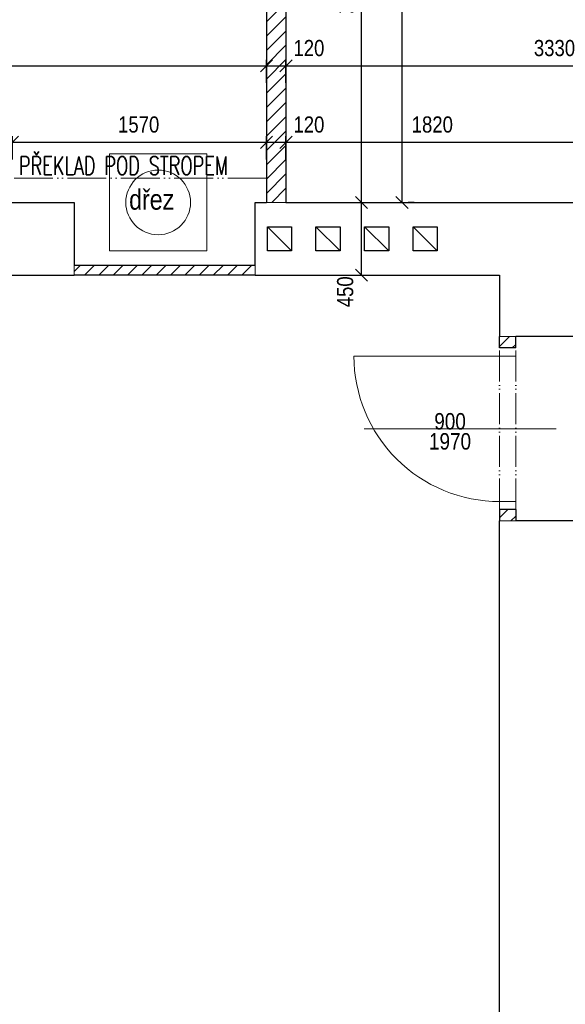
# Model space of a CAD drawing. Header units: millimetres. Extents: x -300958 to -108039, y 30118 to 292543.
# Tile 82 of 256: x -260838 to -257466, y 143231 to 149320. Entities that reach past the tile are written whole.
import ezdxf
from ezdxf.enums import TextEntityAlignment as Align

# ---------------------------------------------------------------- set-up
doc = ezdxf.new("R2010")
doc.units = ezdxf.units.MM
doc.header["$MEASUREMENT"] = 0
doc.linetypes.add('ACAD_ISO05W100', pattern=[33, 24, -3, 0, -3, 0, -3])
doc.layers.get('0').update_dxf_attribs({"lineweight": 13})
doc.layers.get('Defpoints').update_dxf_attribs({"color": 3, "lineweight": 13})
for name, color, linetype, lineweight in [('BOURÁNÍ', 40, 'Continuous', 13), ('dims', 7, 'Continuous', 9), ('dvere', 7, 'Continuous', 9), ('popis', 7, 'Continuous', 9), ('tenka', 7, 'Continuous', 13), ('walls', 7, 'Continuous', 13)]:
    doc.layers.add(name, color=color, linetype=linetype, lineweight=lineweight)
doc.styles.add('STYLE-0', font='ARIALN.TTF')
doc.styles.add('Style-Arial', font='arial.ttf')
doc.dimstyles.new('arch', dxfattribs={"dimscale": 50, "dimtxt": 2.5, "dimasz": 2.5, "dimexe": 1.25, "dimexo": 0.9, "dimtad": 1, "dimdec": 0, "dimtxsty": 'STYLE-0', "dimblk": 'ARCHTICK', "dimcen": 2.5, "dimadec": 0, "dimazin": 0, "dimtfac": 1, "dimtdec": 0, "dimtmove": 2, "dimatfit": 3, "dimldrblk": 'ARCHTICK', "dimfxl": 0, "dimarcsym": 0})

# ---------------------------------------------------------------- blocks, each defined once
blk = doc.blocks.new('_ArchTick')
at = {"color": 0, "linetype": 'ByBlock', "flags": 128}
blk.add_lwpolyline([(-0.5, -0.5), (0.5, 0.5)], dxfattribs=at)
blk = doc.blocks.new('*D376')
at = {"layer": 'Defpoints', "color": 0, "linetype": 'Continuous'}
for p in [(-259312.6, 148561.8), (-260882.6, 148381.3), (-259312.6, 148381.3)]:
    blk.add_point(p, dxfattribs=at)
at = {"layer": 'dims', "color": 0, "linetype": 'Continuous', "lineweight": -2}
for p, q in [((-260882.6, 148456.3), (-260882.6, 148599.3)), ((-259312.6, 148456.3), (-259312.6, 148599.3)), ((-260882.6, 148561.8), (-259312.6, 148561.8))]:
    blk.add_line(p, q, dxfattribs=at)
at = {"layer": 'dims', "color": 0, "linetype": 'Continuous', "lineweight": -2, "xscale": 75, "yscale": 75, "zscale": 75, "rotation": 180}
blk.add_blockref('_ArchTick', (-260882.6, 148561.8), dxfattribs=at)
at = {"layer": 'dims', "color": 0, "linetype": 'Continuous', "lineweight": -2, "xscale": 75, "yscale": 75, "zscale": 75}
blk.add_blockref('_ArchTick', (-259312.6, 148561.8), dxfattribs=at)
at = {"layer": 'dims', "color": 0, "linetype": 'Continuous', "insert": (-260103.2, 148671.2), "char_height": 100, "attachment_point": 5, "style": 'STYLE-0'}
blk.add_mtext('1570', dxfattribs=at)
blk = doc.blocks.new('*D377')
at = {"layer": 'Defpoints', "color": 0, "linetype": 'Continuous'}
for p in [(-259192.6, 148561.8), (-259312.6, 148381.3), (-259192.6, 148381.3)]:
    blk.add_point(p, dxfattribs=at)
at = {"layer": 'dims', "color": 0, "linetype": 'Continuous', "lineweight": -2}
for p, q in [((-259312.6, 148456.3), (-259312.6, 148599.3)), ((-259192.6, 148456.3), (-259192.6, 148599.3)), ((-259312.6, 148561.8), (-259192.6, 148561.8))]:
    blk.add_line(p, q, dxfattribs=at)
at = {"layer": 'dims', "color": 0, "linetype": 'Continuous', "lineweight": -2, "xscale": 75, "yscale": 75, "zscale": 75, "rotation": 180}
blk.add_blockref('_ArchTick', (-259312.6, 148561.8), dxfattribs=at)
at = {"layer": 'dims', "color": 0, "linetype": 'Continuous', "lineweight": -2, "xscale": 75, "yscale": 75, "zscale": 75}
blk.add_blockref('_ArchTick', (-259192.6, 148561.8), dxfattribs=at)
at = {"layer": 'dims', "color": 0, "linetype": 'Continuous', "insert": (-259051, 148671.2), "char_height": 100, "attachment_point": 5, "style": 'STYLE-0'}
blk.add_mtext('120', dxfattribs=at)
blk = doc.blocks.new('*D378')
at = {"layer": 'Defpoints', "color": 0, "linetype": 'Continuous'}
for p in [(-257372.6, 148561.8), (-259192.6, 148381.3), (-257372.6, 148381.3)]:
    blk.add_point(p, dxfattribs=at)
at = {"layer": 'dims', "color": 0, "linetype": 'Continuous', "lineweight": -2}
for p, q in [((-259192.6, 148456.3), (-259192.6, 148599.3)), ((-257372.6, 148456.3), (-257372.6, 148599.3)), ((-259192.6, 148561.8), (-257372.6, 148561.8))]:
    blk.add_line(p, q, dxfattribs=at)
at = {"layer": 'dims', "color": 0, "linetype": 'Continuous', "lineweight": -2, "xscale": 75, "yscale": 75, "zscale": 75, "rotation": 180}
blk.add_blockref('_ArchTick', (-259192.6, 148561.8), dxfattribs=at)
at = {"layer": 'dims', "color": 0, "linetype": 'Continuous', "lineweight": -2, "xscale": 75, "yscale": 75, "zscale": 75}
blk.add_blockref('_ArchTick', (-257372.6, 148561.8), dxfattribs=at)
at = {"layer": 'dims', "color": 0, "linetype": 'Continuous', "insert": (-258288.2, 148671.2), "char_height": 100, "attachment_point": 5, "style": 'STYLE-0'}
blk.add_mtext('1820', dxfattribs=at)
blk = doc.blocks.new('*D395')
at = {"layer": 'Defpoints', "color": 0, "linetype": 'Continuous'}
for p in [(-259312.6, 149034.6), (-264132.6, 148854.1), (-259312.6, 148854.1)]:
    blk.add_point(p, dxfattribs=at)
at = {"layer": 'dims', "color": 0, "linetype": 'Continuous', "lineweight": -2}
for p, q in [((-264132.6, 148929.1), (-264132.6, 149072.1)), ((-259312.6, 148929.1), (-259312.6, 149072.1)), ((-264132.6, 149034.6), (-259312.6, 149034.6))]:
    blk.add_line(p, q, dxfattribs=at)
at = {"layer": 'dims', "color": 0, "linetype": 'Continuous', "lineweight": -2, "xscale": 75, "yscale": 75, "zscale": 75, "rotation": 180}
blk.add_blockref('_ArchTick', (-264132.6, 149034.6), dxfattribs=at)
at = {"layer": 'dims', "color": 0, "linetype": 'Continuous', "lineweight": -2, "xscale": 75, "yscale": 75, "zscale": 75}
blk.add_blockref('_ArchTick', (-259312.6, 149034.6), dxfattribs=at)
at = {"layer": 'dims', "color": 0, "linetype": 'Continuous', "insert": (-261728.2, 149144), "char_height": 100, "attachment_point": 5, "style": 'STYLE-0'}
blk.add_mtext('4820', dxfattribs=at)
blk = doc.blocks.new('*D396')
at = {"layer": 'Defpoints', "color": 0, "linetype": 'Continuous'}
for p in [(-255862.6, 149034.6), (-259192.6, 148854.1), (-255862.6, 148854.1)]:
    blk.add_point(p, dxfattribs=at)
at = {"layer": 'dims', "color": 0, "linetype": 'Continuous', "lineweight": -2}
for p, q in [((-259192.6, 148929.1), (-259192.6, 149072.1)), ((-255862.6, 148929.1), (-255862.6, 149072.1)), ((-259192.6, 149034.6), (-255862.6, 149034.6))]:
    blk.add_line(p, q, dxfattribs=at)
at = {"layer": 'dims', "color": 0, "linetype": 'Continuous', "lineweight": -2, "xscale": 75, "yscale": 75, "zscale": 75, "rotation": 180}
blk.add_blockref('_ArchTick', (-259192.6, 149034.6), dxfattribs=at)
at = {"layer": 'dims', "color": 0, "linetype": 'Continuous', "lineweight": -2, "xscale": 75, "yscale": 75, "zscale": 75}
blk.add_blockref('_ArchTick', (-255862.6, 149034.6), dxfattribs=at)
at = {"layer": 'dims', "color": 0, "linetype": 'Continuous', "insert": (-257533.2, 149144), "char_height": 100, "attachment_point": 5, "style": 'STYLE-0'}
blk.add_mtext('3330', dxfattribs=at)
blk = doc.blocks.new('*D398')
at = {"layer": 'Defpoints', "color": 0, "linetype": 'Continuous'}
for p in [(-259017.4, 150480), (-258725.5, 150480), (-258725.5, 148190)]:
    blk.add_point(p, dxfattribs=at)
at = {"layer": 'dims', "color": 0, "linetype": 'Continuous', "lineweight": -2}
for p, q in [((-258942.4, 150480), (-258688, 150480)), ((-258725.5, 148190), (-258725.5, 150480)), ((-258800.5, 148190), (-258763, 148190))]:
    blk.add_line(p, q, dxfattribs=at)
at = {"layer": 'dims', "color": 0, "linetype": 'Continuous', "lineweight": -2, "xscale": 75, "yscale": 75, "zscale": 75}
for p, rotation in [((-258725.5, 150480), 90), ((-258725.5, 148190), 270)]:
    blk.add_blockref('_ArchTick', p, dxfattribs=dict(at, rotation=rotation))
at = {"layer": 'dims', "color": 0, "linetype": 'Continuous', "insert": (-258826.5, 149484.2), "char_height": 100, "attachment_point": 5, "rotation": 90, "style": 'STYLE-0'}
blk.add_mtext('2290', dxfattribs=at)
blk = doc.blocks.new('*D438')
at = {"layer": 'Defpoints', "color": 0, "linetype": 'Continuous'}
for p in [(-259017.4, 148190), (-258725.5, 148190), (-258725.5, 147740)]:
    blk.add_point(p, dxfattribs=at)
at = {"layer": 'dims', "color": 0, "linetype": 'Continuous', "lineweight": -2}
for p, q in [((-258942.4, 148190), (-258688, 148190)), ((-258725.5, 147740), (-258725.5, 148190)), ((-258800.5, 147740), (-258763, 147740))]:
    blk.add_line(p, q, dxfattribs=at)
at = {"layer": 'dims', "color": 0, "linetype": 'Continuous', "lineweight": -2, "xscale": 75, "yscale": 75, "zscale": 75}
for p, rotation in [((-258725.5, 148190), 90), ((-258725.5, 147740), 270)]:
    blk.add_blockref('_ArchTick', p, dxfattribs=dict(at, rotation=rotation))
at = {"layer": 'dims', "color": 0, "linetype": 'Continuous', "insert": (-258826.5, 147637.3), "char_height": 100, "attachment_point": 5, "rotation": 90, "style": 'STYLE-0'}
blk.add_mtext('450', dxfattribs=at)
blk = doc.blocks.new('*D442')
at = {"layer": 'Defpoints', "color": 0, "linetype": 'Continuous'}
for p in [(-259192.6, 149034.6), (-259312.6, 148854.1), (-259192.6, 148854.1)]:
    blk.add_point(p, dxfattribs=at)
at = {"layer": 'dims', "color": 0, "linetype": 'Continuous', "lineweight": -2}
for p, q in [((-259312.6, 148929.1), (-259312.6, 149072.1)), ((-259192.6, 148929.1), (-259192.6, 149072.1)), ((-259312.6, 149034.6), (-259192.6, 149034.6))]:
    blk.add_line(p, q, dxfattribs=at)
at = {"layer": 'dims', "color": 0, "linetype": 'Continuous', "lineweight": -2, "xscale": 75, "yscale": 75, "zscale": 75, "rotation": 180}
blk.add_blockref('_ArchTick', (-259312.6, 149034.6), dxfattribs=at)
at = {"layer": 'dims', "color": 0, "linetype": 'Continuous', "lineweight": -2, "xscale": 75, "yscale": 75, "zscale": 75}
blk.add_blockref('_ArchTick', (-259192.6, 149034.6), dxfattribs=at)
at = {"layer": 'dims', "color": 0, "linetype": 'Continuous', "insert": (-259051, 149144), "char_height": 100, "attachment_point": 5, "style": 'STYLE-0'}
blk.add_mtext('120', dxfattribs=at)
blk = doc.blocks.new('*D444')
at = {"layer": 'Defpoints', "color": 0, "linetype": 'Continuous'}
for p in [(-258767.4, 154320), (-258475.5, 154320), (-258475.5, 148190)]:
    blk.add_point(p, dxfattribs=at)
at = {"layer": 'dims', "color": 0, "linetype": 'Continuous', "lineweight": -2}
for p, q in [((-258692.4, 154320), (-258438, 154320)), ((-258475.5, 148190), (-258475.5, 154320)), ((-258400.5, 148190), (-258438, 148190))]:
    blk.add_line(p, q, dxfattribs=at)
at = {"layer": 'dims', "color": 0, "linetype": 'Continuous', "lineweight": -2, "xscale": 75, "yscale": 75, "zscale": 75}
for p, rotation in [((-258475.5, 154320), 90), ((-258475.5, 148190), 270)]:
    blk.add_blockref('_ArchTick', p, dxfattribs=dict(at, rotation=rotation))
at = {"layer": 'dims', "color": 0, "linetype": 'Continuous', "insert": (-258576.5, 151404.2), "char_height": 100, "attachment_point": 5, "rotation": 90, "style": 'STYLE-0'}
blk.add_mtext('6130', dxfattribs=at)

msp = doc.modelspace()

# ---------------------------------------------------------------- hatches: boundary and pattern name
at = {"layer": 'BOURÁNÍ', "linetype": 'Continuous'}
h = msp.add_hatch(dxfattribs=at)
h.set_pattern_fill('ANSI31', color=256, scale=500, style=0)
h.paths.add_polyline_path([(-259192.6, 149380), (-259312.6, 149380), (-259312.6, 148190), (-259192.6, 148190)])
h = msp.add_hatch(dxfattribs=at)
h.set_pattern_fill('ANSI31', color=256, scale=500, style=0)
h.paths.add_polyline_path([(-259382.6, 147740), (-259382.6, 147800), (-260502.6, 147800), (-260502.6, 147740)])
h = msp.add_hatch(dxfattribs=at)
h.set_pattern_fill('ANSI31', color=256, scale=500, style=0)
h.paths.add_polyline_path([(-257772.6, 147290), (-257772.6, 147360), (-257872.6, 147360), (-257872.6, 147290)])
h.paths.add_polyline_path([(-257772.6, 146290), (-257872.6, 146290), (-257872.6, 146220), (-257772.6, 146220)])

# ---------------------------------------------------------------- linework, layer by layer
at = {"layer": 'BOURÁNÍ', "linetype": 'Continuous', "lineweight": 30}
for p, q in [((-259312.6, 149380), (-259312.6, 148190)), ((-259192.6, 149380), (-259192.6, 148190)), ((-259382.6, 147800), (-260502.6, 147800)), ((-259382.6, 147740), (-260502.6, 147740)), ((-257872.6, 147290), (-257872.6, 147360)), ((-257772.6, 147290), (-257772.6, 147360)), ((-257772.6, 147290), (-257872.6, 147290)), ((-257772.6, 146290), (-257872.6, 146290)), ((-257872.6, 146290), (-257872.6, 146220)), ((-257772.6, 146290), (-257772.6, 146220))]:
    msp.add_line(p, q, dxfattribs=at)
at = {"layer": 'BOURÁNÍ', "linetype": 'ACAD_ISO05W100', "ltscale": 8}
for p, q in [((-257872.6, 146290), (-257872.6, 147290)), ((-257772.6, 146290), (-257772.6, 147290))]:
    msp.add_line(p, q, dxfattribs=at)
at = {"layer": 'BOURÁNÍ', "linetype": 'Continuous'}
for p, q in [((-257772.6, 147240), (-257872.6, 147240)), ((-257772.6, 146340), (-257872.6, 146340))]:
    msp.add_line(p, q, dxfattribs=at)
at = {"layer": 'BOURÁNÍ', "linetype": 'Continuous', "flags": 128}
msp.add_lwpolyline([(-259682.6, 147890), (-260282.6, 147890), (-260282.6, 148490), (-259682.6, 148490)], close=True, dxfattribs=at)
msp.add_lwpolyline([(-257872.6, 147240), (-258772.6, 147240), (-257872.6, 147240), (-258772.6, 147240, 0.414214), (-257872.6, 146340)], format="xyb", dxfattribs=at)
at = {"layer": 'BOURÁNÍ', "linetype": 'Continuous'}
msp.add_circle((-259982.6, 148190), 200, dxfattribs=at)
at = {"layer": 'dvere', "linetype": 'Continuous'}
msp.add_line((-257522.6, 146790), (-258709.9, 146790), dxfattribs=at)
at = {"layer": 'tenka', "linetype": 'ACAD_ISO05W100', "ltscale": 10}
msp.add_line((-259312.6, 148340), (-262312.6, 148340), dxfattribs=at)
at = {"layer": 'tenka', "linetype": 'Continuous'}
for p, q in [((-259312.6, 148190), (-259192.6, 148190)), ((-260502.6, 147740), (-260502.6, 147800)), ((-259382.6, 147740), (-259382.6, 147800)), ((-257772.6, 147360), (-257872.6, 147360)), ((-257772.6, 146220), (-257872.6, 146220))]:
    msp.add_line(p, q, dxfattribs=at)
at = {"layer": 'walls', "linetype": 'Continuous', "lineweight": 30}
for p, q in [((-262562.6, 148190), (-260502.6, 148190)), ((-260502.6, 148190), (-260502.6, 147800)), ((-259382.6, 148190), (-259312.6, 148190)), ((-259382.6, 147800), (-259382.6, 148190)), ((-259192.6, 148190), (-257372.6, 148190)), ((-259307.6, 148040), (-259157.6, 147890)), ((-259007.6, 148040), (-258857.6, 147890)), ((-258707.6, 148040), (-258557.6, 147890)), ((-258407.6, 148040), (-258257.6, 147890)), ((-261002.6, 147740), (-260502.6, 147740)), ((-259382.6, 147740), (-257872.6, 147740)), ((-257872.6, 147740), (-257872.6, 147360)), ((-257372.6, 147360), (-257772.6, 147360)), ((-257872.6, 140720), (-257872.6, 146220)), ((-257372.6, 146220), (-257772.6, 146220))]:
    msp.add_line(p, q, dxfattribs=at)
at = {"layer": 'walls', "linetype": 'Continuous', "lineweight": 30, "flags": 128}
for points in [[(-259307.6, 148040), (-259157.6, 148040), (-259157.6, 147890), (-259307.6, 147890)], [(-259007.6, 148040), (-258857.6, 148040), (-258857.6, 147890), (-259007.6, 147890)], [(-258707.6, 148040), (-258557.6, 148040), (-258557.6, 147890), (-258707.6, 147890)], [(-258407.6, 148040), (-258257.6, 148040), (-258257.6, 147890), (-258407.6, 147890)]]:
    msp.add_lwpolyline(points, close=True, dxfattribs=at)

# ---------------------------------------------------------------- texts
at = {"layer": 'dvere', "linetype": 'Continuous', "insert": (-258178.7, 146773.7), "char_height": 102, "attachment_point": 5, "line_spacing_factor": 0.72871, "style": 'STYLE-0'}
msp.add_mtext('900\\P1970', dxfattribs=at)
at = {"layer": 'popis', "linetype": 'Continuous', "style": 'STYLE-0'}
msp.add_text('dřez', height=125, dxfattribs=at).set_placement((-259883.5, 148207.7), align=Align.MIDDLE_RIGHT)
at = {"layer": 'popis', "linetype": 'Continuous', "insert": (-260842.9, 148417.1), "char_height": 112, "attachment_point": 4, "rotation": 0.00116, "line_spacing_factor": 0.765173, "style": 'Style-Arial'}
msp.add_mtext('{\\Fromans|c0;\\W0.71429;P\\Fromans|c238;Ř\\Fromans|c0;EKLAD POD STROPEM}', dxfattribs=at)

# ---------------------------------------------------------------- dimensions: what is measured, and where the dimension line sits
at = {"layer": 'dims', "linetype": 'Continuous'}
for base, p1, p2, picture, middle in [((-258475.5, 154320), (-258475.5, 148190), (-258767.4, 154320), '*D444', (-258576.5, 151404.2)), ((-258725.5, 150480), (-258725.5, 148190), (-259017.4, 150480), '*D398', (-258826.5, 149484.2)), ((-258725.5, 148190), (-258725.5, 147740), (-259017.4, 148190), '*D438', (-258826.5, 147637.3))]:
    dim = msp.add_linear_dim(base=base, p1=p1, p2=p2, angle=90, dimstyle='arch', override={"dimtxt": 2, "dimasz": 1.5, "dimexe": 0.75, "dimexo": 1.5, "dimgap": 0.375, "dimcen": 0.05}, dxfattribs=at)
    dim.commit()
    dim.dimension.update_dxf_attribs({"geometry": picture, "text_midpoint": middle, "dimtype": 160})
for base, p1, p2, picture, middle in [((-259312.6, 149034.6), (-264132.6, 148854.1), (-259312.6, 148854.1), '*D395', (-261728.2, 149144)), ((-259192.6, 149034.6), (-259312.6, 148854.1), (-259192.6, 148854.1), '*D442', (-259051, 149144)), ((-255862.6, 149034.6), (-259192.6, 148854.1), (-255862.6, 148854.1), '*D396', (-257533.2, 149144)), ((-259312.6, 148561.8), (-260882.6, 148381.3), (-259312.6, 148381.3), '*D376', (-260103.2, 148671.2)), ((-259192.6, 148561.8), (-259312.6, 148381.3), (-259192.6, 148381.3), '*D377', (-259051, 148671.2)), ((-257372.6, 148561.8), (-259192.6, 148381.3), (-257372.6, 148381.3), '*D378', (-258288.2, 148671.2))]:
    dim = msp.add_linear_dim(base=base, p1=p1, p2=p2, dimstyle='arch', override={"dimtxt": 2, "dimasz": 1.5, "dimexe": 0.75, "dimexo": 1.5, "dimgap": 0.375, "dimcen": 0.05}, dxfattribs=at)
    dim.commit()
    dim.dimension.update_dxf_attribs({"geometry": picture, "text_midpoint": middle, "dimtype": 160})

doc.saveas('drawing.dxf')
